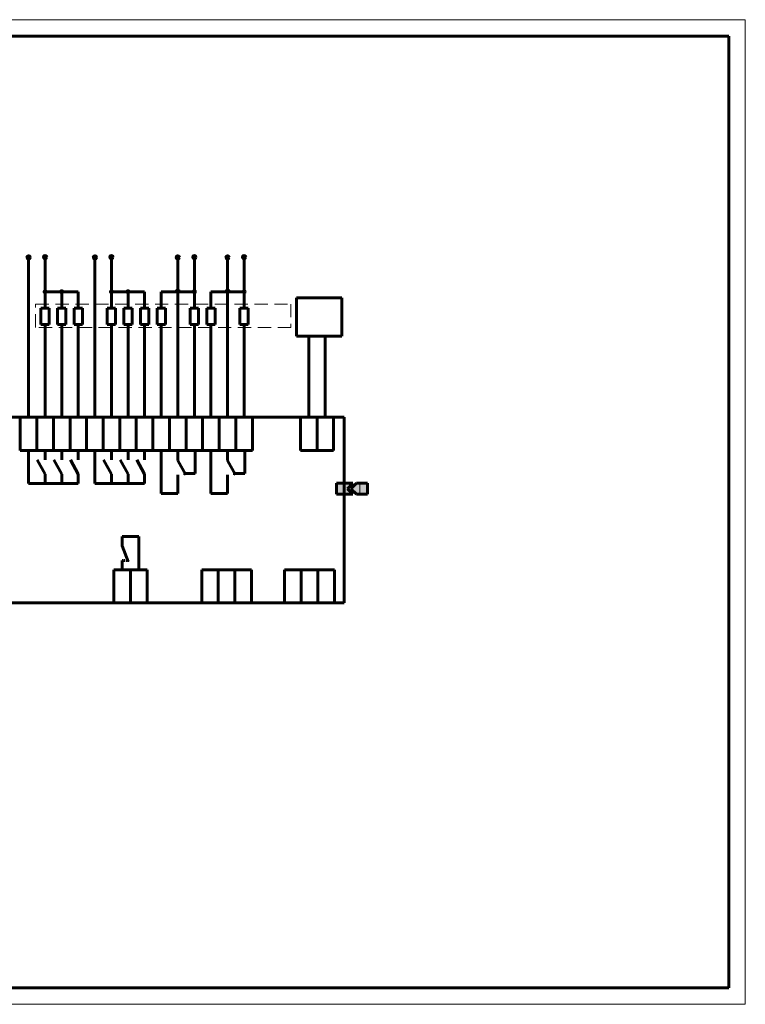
# Model space of a CAD drawing. Header units: millimetres. Extents: x 0 to 1680, y 0 to 297.
# Tile 12 of 12: x 1461 to 1680, y 0 to 297. Entities that reach past the tile are written whole.
import ezdxf

# ---------------------------------------------------------------- set-up
doc = ezdxf.new("R2010")
doc.units = ezdxf.units.MM
for name, pattern in [('K5LT_AUXILIARY', [0]), ('K5LT_BASIC', [0]), ('K5LT_DASHED', [6, 4, -2]), ('K5LT_THIN', [0])]:
    doc.linetypes.add(name, pattern=pattern)
doc.layers.add('Системный слой (1)', color=7, linetype='Continuous', true_color=0x909090)

# ---------------------------------------------------------------- blocks, each defined once
blk = doc.blocks.new('U24')
at = {"layer": 'Системный слой (1)', "color": 5, "linetype": 'K5LT_BASIC', "lineweight": 60, "true_color": 0x0000ff}
for p, q in [((1391.41, 177.08), (1559.03, 177.08)), ((1391.41, 121.08), (1391.41, 177.08)), ((1559.03, 177.08), (1559.03, 121.08)), ((1559.03, 121.08), (1391.41, 121.08))]:
    blk.add_line(p, q, dxfattribs=at)
blk = doc.blocks.new('U34')
at = {"layer": 'Системный слой (1)', "color": 5, "linetype": 'K5LT_BASIC', "lineweight": 60, "true_color": 0x0000ff}
for p, q in [((1461.36, 177.08), (1466.36, 177.08)), ((1461.36, 167.08), (1461.36, 177.08)), ((1466.36, 177.08), (1466.36, 167.08)), ((1466.36, 167.08), (1461.36, 167.08))]:
    blk.add_line(p, q, dxfattribs=at)
blk = doc.blocks.new('U35')
at = {"layer": 'Системный слой (1)', "color": 5, "linetype": 'K5LT_BASIC', "lineweight": 60, "true_color": 0x0000ff}
for p, q in [((1466.36, 177.08), (1471.36, 177.08)), ((1466.36, 167.08), (1466.36, 177.08)), ((1471.36, 177.08), (1471.36, 167.08)), ((1471.36, 167.08), (1466.36, 167.08))]:
    blk.add_line(p, q, dxfattribs=at)
blk = doc.blocks.new('U36')
at = {"layer": 'Системный слой (1)', "color": 5, "linetype": 'K5LT_BASIC', "lineweight": 60, "true_color": 0x0000ff}
for p, q in [((1471.36, 177.08), (1476.36, 177.08)), ((1471.36, 167.08), (1471.36, 177.08)), ((1476.36, 177.08), (1476.36, 167.08)), ((1476.36, 167.08), (1471.36, 167.08))]:
    blk.add_line(p, q, dxfattribs=at)
blk = doc.blocks.new('U37')
at = {"layer": 'Системный слой (1)', "color": 5, "linetype": 'K5LT_BASIC', "lineweight": 60, "true_color": 0x0000ff}
for p, q in [((1476.36, 177.08), (1481.36, 177.08)), ((1476.36, 167.08), (1476.36, 177.08)), ((1481.36, 177.08), (1481.36, 167.08)), ((1481.36, 167.08), (1476.36, 167.08))]:
    blk.add_line(p, q, dxfattribs=at)
blk = doc.blocks.new('U38')
at = {"layer": 'Системный слой (1)', "color": 5, "linetype": 'K5LT_BASIC', "lineweight": 60, "true_color": 0x0000ff}
for p, q in [((1481.36, 177.08), (1486.36, 177.08)), ((1481.36, 167.08), (1481.36, 177.08)), ((1486.36, 177.08), (1486.36, 167.08)), ((1486.36, 167.08), (1481.36, 167.08))]:
    blk.add_line(p, q, dxfattribs=at)
blk = doc.blocks.new('U39')
at = {"layer": 'Системный слой (1)', "color": 5, "linetype": 'K5LT_BASIC', "lineweight": 60, "true_color": 0x0000ff}
for p, q in [((1486.36, 177.08), (1491.36, 177.08)), ((1486.36, 167.08), (1486.36, 177.08)), ((1491.36, 177.08), (1491.36, 167.08)), ((1491.36, 167.08), (1486.36, 167.08))]:
    blk.add_line(p, q, dxfattribs=at)
blk = doc.blocks.new('U40')
at = {"layer": 'Системный слой (1)', "color": 5, "linetype": 'K5LT_BASIC', "lineweight": 60, "true_color": 0x0000ff}
for p, q in [((1491.36, 177.08), (1496.36, 177.08)), ((1491.36, 167.08), (1491.36, 177.08)), ((1496.36, 177.08), (1496.36, 167.08)), ((1496.36, 167.08), (1491.36, 167.08))]:
    blk.add_line(p, q, dxfattribs=at)
blk = doc.blocks.new('U41')
at = {"layer": 'Системный слой (1)', "color": 5, "linetype": 'K5LT_BASIC', "lineweight": 60, "true_color": 0x0000ff}
for p, q in [((1496.36, 177.08), (1501.36, 177.08)), ((1496.36, 167.08), (1496.36, 177.08)), ((1501.36, 177.08), (1501.36, 167.08)), ((1501.36, 167.08), (1496.36, 167.08))]:
    blk.add_line(p, q, dxfattribs=at)
blk = doc.blocks.new('U42')
at = {"layer": 'Системный слой (1)', "color": 5, "linetype": 'K5LT_BASIC', "lineweight": 60, "true_color": 0x0000ff}
for p, q in [((1501.36, 177.08), (1506.36, 177.08)), ((1501.36, 167.08), (1501.36, 177.08)), ((1506.36, 177.08), (1506.36, 167.08)), ((1506.36, 167.08), (1501.36, 167.08))]:
    blk.add_line(p, q, dxfattribs=at)
blk = doc.blocks.new('U43')
at = {"layer": 'Системный слой (1)', "color": 5, "linetype": 'K5LT_BASIC', "lineweight": 60, "true_color": 0x0000ff}
for p, q in [((1506.36, 177.08), (1511.36, 177.08)), ((1506.36, 167.08), (1506.36, 177.08)), ((1511.36, 177.08), (1511.36, 167.08)), ((1511.36, 167.08), (1506.36, 167.08))]:
    blk.add_line(p, q, dxfattribs=at)
blk = doc.blocks.new('U44')
at = {"layer": 'Системный слой (1)', "color": 5, "linetype": 'K5LT_BASIC', "lineweight": 60, "true_color": 0x0000ff}
for p, q in [((1511.36, 177.08), (1516.36, 177.08)), ((1511.36, 167.08), (1511.36, 177.08)), ((1516.36, 177.08), (1516.36, 167.08)), ((1516.36, 167.08), (1511.36, 167.08))]:
    blk.add_line(p, q, dxfattribs=at)
blk = doc.blocks.new('U45')
at = {"layer": 'Системный слой (1)', "color": 5, "linetype": 'K5LT_BASIC', "lineweight": 60, "true_color": 0x0000ff}
for p, q in [((1516.36, 177.08), (1521.36, 177.08)), ((1516.36, 167.08), (1516.36, 177.08)), ((1521.36, 177.08), (1521.36, 167.08)), ((1521.36, 167.08), (1516.36, 167.08))]:
    blk.add_line(p, q, dxfattribs=at)
blk = doc.blocks.new('U46')
at = {"layer": 'Системный слой (1)', "color": 5, "linetype": 'K5LT_BASIC', "lineweight": 60, "true_color": 0x0000ff}
for p, q in [((1521.36, 177.08), (1526.36, 177.08)), ((1521.36, 167.08), (1521.36, 177.08)), ((1526.36, 177.08), (1526.36, 167.08)), ((1526.36, 167.08), (1521.36, 167.08))]:
    blk.add_line(p, q, dxfattribs=at)
blk = doc.blocks.new('U47')
at = {"layer": 'Системный слой (1)', "color": 5, "linetype": 'K5LT_BASIC', "lineweight": 60, "true_color": 0x0000ff}
for p, q in [((1526.36, 177.08), (1531.36, 177.08)), ((1526.36, 167.08), (1526.36, 177.08)), ((1531.36, 177.08), (1531.36, 167.08)), ((1531.36, 167.08), (1526.36, 167.08))]:
    blk.add_line(p, q, dxfattribs=at)
blk = doc.blocks.new('U48')
at = {"layer": 'Системный слой (1)', "color": 5, "linetype": 'K5LT_BASIC', "lineweight": 60, "true_color": 0x0000ff}
for p, q in [((1516.07, 131.08), (1521.07, 131.08)), ((1516.07, 121.08), (1516.07, 131.08)), ((1521.07, 131.08), (1521.07, 121.08)), ((1521.07, 121.08), (1516.07, 121.08))]:
    blk.add_line(p, q, dxfattribs=at)
blk = doc.blocks.new('U49')
at = {"layer": 'Системный слой (1)', "color": 5, "linetype": 'K5LT_BASIC', "lineweight": 60, "true_color": 0x0000ff}
for p, q in [((1521.07, 131.08), (1526.07, 131.08)), ((1521.07, 121.08), (1521.07, 131.08)), ((1526.07, 131.08), (1526.07, 121.08)), ((1526.07, 121.08), (1521.07, 121.08))]:
    blk.add_line(p, q, dxfattribs=at)
blk = doc.blocks.new('U50')
at = {"layer": 'Системный слой (1)', "color": 5, "linetype": 'K5LT_BASIC', "lineweight": 60, "true_color": 0x0000ff}
for p, q in [((1526.07, 131.08), (1531.07, 131.08)), ((1526.07, 121.08), (1526.07, 131.08)), ((1531.07, 131.08), (1531.07, 121.08)), ((1531.07, 121.08), (1526.07, 121.08))]:
    blk.add_line(p, q, dxfattribs=at)
blk = doc.blocks.new('U51')
at = {"layer": 'Системный слой (1)', "color": 5, "linetype": 'K5LT_BASIC', "lineweight": 60, "true_color": 0x0000ff}
for p, q in [((1541.07, 131.08), (1546.07, 131.08)), ((1541.07, 121.08), (1541.07, 131.08)), ((1546.07, 131.08), (1546.07, 121.08)), ((1546.07, 121.08), (1541.07, 121.08))]:
    blk.add_line(p, q, dxfattribs=at)
blk = doc.blocks.new('U52')
at = {"layer": 'Системный слой (1)', "color": 5, "linetype": 'K5LT_BASIC', "lineweight": 60, "true_color": 0x0000ff}
for p, q in [((1546.07, 131.08), (1551.07, 131.08)), ((1546.07, 121.08), (1546.07, 131.08)), ((1551.07, 131.08), (1551.07, 121.08)), ((1551.07, 121.08), (1546.07, 121.08))]:
    blk.add_line(p, q, dxfattribs=at)
blk = doc.blocks.new('U53')
at = {"layer": 'Системный слой (1)', "color": 5, "linetype": 'K5LT_BASIC', "lineweight": 60, "true_color": 0x0000ff}
for p, q in [((1551.07, 131.08), (1556.07, 131.08)), ((1551.07, 121.08), (1551.07, 131.08)), ((1556.07, 131.08), (1556.07, 121.08)), ((1556.07, 121.08), (1551.07, 121.08))]:
    blk.add_line(p, q, dxfattribs=at)
blk = doc.blocks.new('U54')
at = {"layer": 'Системный слой (1)', "color": 5, "linetype": 'K5LT_BASIC', "lineweight": 60, "true_color": 0x0000ff}
for p, q in [((1489.61, 131.08), (1494.61, 131.08)), ((1489.61, 121.08), (1489.61, 131.08)), ((1494.61, 131.08), (1494.61, 121.08)), ((1494.61, 121.08), (1489.61, 121.08))]:
    blk.add_line(p, q, dxfattribs=at)
blk = doc.blocks.new('U55')
at = {"layer": 'Системный слой (1)', "color": 5, "linetype": 'K5LT_BASIC', "lineweight": 60, "true_color": 0x0000ff}
for p, q in [((1494.61, 131.08), (1499.61, 131.08)), ((1494.61, 121.08), (1494.61, 131.08)), ((1499.61, 131.08), (1499.61, 121.08)), ((1499.61, 121.08), (1494.61, 121.08))]:
    blk.add_line(p, q, dxfattribs=at)
blk = doc.blocks.new('U58')
at = {"layer": 'Системный слой (1)', "color": 5, "linetype": 'K5LT_BASIC', "lineweight": 60, "true_color": 0x0000ff}
for p, q in [((1470.11, 210.01), (1467.61, 210.01)), ((1467.61, 210.01), (1467.61, 205.01)), ((1470.11, 205.01), (1470.11, 210.01)), ((1467.61, 205.01), (1470.11, 205.01))]:
    blk.add_line(p, q, dxfattribs=at)
blk = doc.blocks.new('U59')
at = {"layer": 'Системный слой (1)', "color": 5, "linetype": 'K5LT_BASIC', "lineweight": 60, "true_color": 0x0000ff}
for p, q in [((1475.11, 210.01), (1472.61, 210.01)), ((1472.61, 210.01), (1472.61, 205.01)), ((1475.11, 205.01), (1475.11, 210.01)), ((1472.61, 205.01), (1475.11, 205.01))]:
    blk.add_line(p, q, dxfattribs=at)
blk = doc.blocks.new('U60')
at = {"layer": 'Системный слой (1)', "color": 5, "linetype": 'K5LT_BASIC', "lineweight": 60, "true_color": 0x0000ff}
for p, q in [((1480.11, 210.01), (1477.61, 210.01)), ((1477.61, 210.01), (1477.61, 205.01)), ((1480.11, 205.01), (1480.11, 210.01)), ((1477.61, 205.01), (1480.11, 205.01))]:
    blk.add_line(p, q, dxfattribs=at)
blk = doc.blocks.new('U61')
at = {"layer": 'Системный слой (1)', "color": 5, "linetype": 'K5LT_BASIC', "lineweight": 60, "true_color": 0x0000ff}
for p, q in [((1490.11, 210.01), (1487.61, 210.01)), ((1487.61, 210.01), (1487.61, 205.01)), ((1490.11, 205.01), (1490.11, 210.01)), ((1487.61, 205.01), (1490.11, 205.01))]:
    blk.add_line(p, q, dxfattribs=at)
blk = doc.blocks.new('U62')
at = {"layer": 'Системный слой (1)', "color": 5, "linetype": 'K5LT_BASIC', "lineweight": 60, "true_color": 0x0000ff}
for p, q in [((1495.11, 210.01), (1492.61, 210.01)), ((1492.61, 210.01), (1492.61, 205.01)), ((1495.11, 205.01), (1495.11, 210.01)), ((1492.61, 205.01), (1495.11, 205.01))]:
    blk.add_line(p, q, dxfattribs=at)
blk = doc.blocks.new('U63')
at = {"layer": 'Системный слой (1)', "color": 5, "linetype": 'K5LT_BASIC', "lineweight": 60, "true_color": 0x0000ff}
for p, q in [((1500.11, 210.01), (1497.61, 210.01)), ((1497.61, 210.01), (1497.61, 205.01)), ((1500.11, 205.01), (1500.11, 210.01)), ((1497.61, 205.01), (1500.11, 205.01))]:
    blk.add_line(p, q, dxfattribs=at)
blk = doc.blocks.new('U64')
at = {"layer": 'Системный слой (1)', "color": 5, "linetype": 'K5LT_BASIC', "lineweight": 60, "true_color": 0x0000ff}
for p, q in [((1515.11, 210.01), (1512.61, 210.01)), ((1512.61, 210.01), (1512.61, 205.01)), ((1515.11, 205.01), (1515.11, 210.01)), ((1512.61, 205.01), (1515.11, 205.01))]:
    blk.add_line(p, q, dxfattribs=at)
blk = doc.blocks.new('U65')
at = {"layer": 'Системный слой (1)', "color": 5, "linetype": 'K5LT_BASIC', "lineweight": 60, "true_color": 0x0000ff}
for p, q in [((1505.11, 210.01), (1502.61, 210.01)), ((1502.61, 210.01), (1502.61, 205.01)), ((1505.11, 205.01), (1505.11, 210.01)), ((1502.61, 205.01), (1505.11, 205.01))]:
    blk.add_line(p, q, dxfattribs=at)
blk = doc.blocks.new('U66')
at = {"layer": 'Системный слой (1)', "color": 5, "linetype": 'K5LT_BASIC', "lineweight": 60, "true_color": 0x0000ff}
for p, q in [((1530.11, 210.01), (1527.61, 210.01)), ((1527.61, 210.01), (1527.61, 205.01)), ((1530.11, 205.01), (1530.11, 210.01)), ((1527.61, 205.01), (1530.11, 205.01))]:
    blk.add_line(p, q, dxfattribs=at)
blk = doc.blocks.new('U67')
at = {"layer": 'Системный слой (1)', "color": 5, "linetype": 'K5LT_BASIC', "lineweight": 60, "true_color": 0x0000ff}
for p, q in [((1520.11, 210.01), (1517.61, 210.01)), ((1517.61, 210.01), (1517.61, 205.01)), ((1520.11, 205.01), (1520.11, 210.01)), ((1517.61, 205.01), (1520.11, 205.01))]:
    blk.add_line(p, q, dxfattribs=at)
blk = doc.blocks.new('U68')
at = {"layer": 'Системный слой (1)', "color": 5, "linetype": 'K5LT_BASIC', "lineweight": 60, "true_color": 0x0000ff}
for p, q in [((1545.85, 177.08), (1550.85, 177.08)), ((1545.85, 167.08), (1545.85, 177.08)), ((1550.85, 177.08), (1550.85, 167.08)), ((1550.85, 167.08), (1545.85, 167.08))]:
    blk.add_line(p, q, dxfattribs=at)
blk = doc.blocks.new('U69')
at = {"layer": 'Системный слой (1)', "color": 5, "linetype": 'K5LT_BASIC', "lineweight": 60, "true_color": 0x0000ff}
for p, q in [((1550.85, 177.08), (1555.85, 177.08)), ((1550.85, 167.08), (1550.85, 177.08)), ((1555.85, 177.08), (1555.85, 167.08)), ((1555.85, 167.08), (1550.85, 167.08))]:
    blk.add_line(p, q, dxfattribs=at)
blk = doc.blocks.new('U70')
at = {"layer": 'Системный слой (1)', "color": 5, "linetype": 'K5LT_BASIC', "lineweight": 60, "true_color": 0x0000ff}
for p, q in [((1544.61, 213.07), (1558.29, 213.07)), ((1544.61, 201.51), (1544.61, 213.07)), ((1558.29, 213.07), (1558.29, 201.51)), ((1558.29, 201.51), (1544.61, 201.51))]:
    blk.add_line(p, q, dxfattribs=at)
blk = doc.blocks.new('U71')
at = {"layer": 'Системный слой (1)', "color": 5, "linetype": 'K5LT_BASIC', "lineweight": 60, "true_color": 0x0000ff}
for p, q in [((1544.61, 213.07), (1558.29, 213.07)), ((1544.61, 201.51), (1544.61, 213.07)), ((1558.29, 213.07), (1558.29, 201.51)), ((1558.29, 201.51), (1544.61, 201.51))]:
    blk.add_line(p, q, dxfattribs=at)
blk = doc.blocks.new('U72')
at = {"layer": 'Системный слой (1)', "color": 7, "linetype": 'K5LT_DASHED', "lineweight": 18}
for p, q in [((1465.99, 211.23), (1543, 211.23)), ((1465.99, 204.16), (1465.99, 211.23)), ((1543, 211.23), (1543, 204.16)), ((1543, 204.16), (1465.99, 204.16))]:
    blk.add_line(p, q, dxfattribs=at)
blk = doc.blocks.new('U185')
at = {"layer": 'Системный слой (1)', "true_color": 0xffffff}
blk.add_hatch(color=7, dxfattribs=at).paths.add_polyline_path([(1561.69, 153.86), (1560.03, 155.53), (1561.69, 157.19), (1556.69, 157.19), (1556.69, 153.86)])
at = {"layer": 'Системный слой (1)', "color": 5, "linetype": 'K5LT_BASIC', "lineweight": 60, "true_color": 0x0000ff}
for p, q in [((1561.69, 157.19), (1556.69, 157.19)), ((1556.69, 157.19), (1556.69, 153.86)), ((1560.03, 155.53), (1561.69, 157.19)), ((1561.69, 153.86), (1560.03, 155.53)), ((1556.69, 153.86), (1561.69, 153.86))]:
    blk.add_line(p, q, dxfattribs=at)
at = {"layer": 'Системный слой (1)', "color": 9, "linetype": 'K5LT_AUXILIARY', "lineweight": 18, "true_color": 0xdca5c1}
blk.add_line((1559.03, 153.86), (1559.03, 157.19), dxfattribs=at)
blk = doc.blocks.new('U186')
at = {"layer": 'Системный слой (1)', "true_color": 0xffffff}
blk.add_hatch(color=7, dxfattribs=at).paths.add_polyline_path([(1566.04, 153.86), (1566.04, 157.19), (1562.71, 157.19), (1561.04, 155.53), (1562.71, 153.86)])
at = {"layer": 'Системный слой (1)', "color": 5, "linetype": 'K5LT_BASIC', "lineweight": 60, "true_color": 0x0000ff}
for p, q in [((1562.71, 157.19), (1561.04, 155.53)), ((1561.04, 155.53), (1562.71, 153.86)), ((1566.04, 157.19), (1562.71, 157.19)), ((1566.04, 153.86), (1566.04, 157.19)), ((1562.71, 153.86), (1566.04, 153.86))]:
    blk.add_line(p, q, dxfattribs=at)
at = {"layer": 'Системный слой (1)', "color": 9, "linetype": 'K5LT_AUXILIARY', "lineweight": 18, "true_color": 0xdca5c1}
blk.add_line((1563.71, 153.86), (1563.71, 157.19), dxfattribs=at)
blk = doc.blocks.new('U271')
at = {"color": 7, "linetype": 'K5LT_THIN', "lineweight": 18}
for p, q in [((1260, 0), (1260, 297)), ((1260, 297), (1680, 297)), ((1680, 297), (1680, 0)), ((1680, 0), (1260, 0))]:
    blk.add_line(p, q, dxfattribs=at)
at = {"color": 5, "linetype": 'K5LT_BASIC', "lineweight": 60, "true_color": 0x0000ff}
for p, q in [((1280, 5), (1280, 292)), ((1280, 292), (1675, 292)), ((1675, 292), (1675, 5)), ((1675, 5), (1280, 5))]:
    blk.add_line(p, q, dxfattribs=at)

msp = doc.modelspace()

# ---------------------------------------------------------------- hatches: boundary and pattern name
at = {"layer": 'Системный слой (1)'}
for points in [[(1469.18, 214.94), (1469.08, 215.17), (1468.86, 215.26), (1468.63, 215.17), (1468.54, 214.94), (1468.63, 214.71), (1468.86, 214.62), (1469.08, 214.71)], [(1469.18, 214.94), (1469.08, 215.17), (1468.86, 215.26), (1468.63, 215.17), (1468.54, 214.94), (1468.63, 214.71), (1468.86, 214.62), (1469.08, 214.71)], [(1474.18, 214.94), (1474.08, 215.17), (1473.86, 215.26), (1473.63, 215.17), (1473.54, 214.94), (1473.63, 214.71), (1473.86, 214.62), (1474.08, 214.71)], [(1474.18, 214.94), (1474.08, 215.17), (1473.86, 215.26), (1473.63, 215.17), (1473.54, 214.94), (1473.63, 214.71), (1473.86, 214.62), (1474.08, 214.71)], [(1489.18, 214.94), (1489.08, 215.17), (1488.86, 215.26), (1488.63, 215.17), (1488.54, 214.94), (1488.63, 214.71), (1488.86, 214.62), (1489.08, 214.71)], [(1489.18, 214.94), (1489.08, 215.17), (1488.86, 215.26), (1488.63, 215.17), (1488.54, 214.94), (1488.63, 214.71), (1488.86, 214.62), (1489.08, 214.71)], [(1494.18, 214.94), (1494.08, 215.17), (1493.86, 215.26), (1493.63, 215.17), (1493.54, 214.94), (1493.63, 214.71), (1493.86, 214.62), (1494.08, 214.71)], [(1494.18, 214.94), (1494.08, 215.17), (1493.86, 215.26), (1493.63, 215.17), (1493.54, 214.94), (1493.63, 214.71), (1493.86, 214.62), (1494.08, 214.71)], [(1514.18, 214.94), (1514.08, 215.17), (1513.86, 215.26), (1513.63, 215.17), (1513.54, 214.94), (1513.63, 214.71), (1513.86, 214.62), (1514.08, 214.71)], [(1514.18, 214.94), (1514.08, 215.17), (1513.86, 215.26), (1513.63, 215.17), (1513.54, 214.94), (1513.63, 214.71), (1513.86, 214.62), (1514.08, 214.71)], [(1529.18, 214.94), (1529.08, 215.17), (1528.86, 215.26), (1528.63, 215.17), (1528.54, 214.94), (1528.63, 214.71), (1528.86, 214.62), (1529.08, 214.71)], [(1529.18, 214.94), (1529.08, 215.17), (1528.86, 215.26), (1528.63, 215.17), (1528.54, 214.94), (1528.63, 214.71), (1528.86, 214.62), (1529.08, 214.71)]]:
    msp.add_hatch(color=7, dxfattribs=at).paths.add_polyline_path(points)

# ---------------------------------------------------------------- linework, layer by layer
at = {"layer": 'Системный слой (1)', "color": 5, "linetype": 'K5LT_BASIC', "lineweight": 60, "true_color": 0x0000ff}
for p, q in [((1463.37, 224.82), (1464.34, 225.79)), ((1468.37, 224.9), (1469.34, 225.87)), ((1483.37, 224.82), (1484.34, 225.79)), ((1488.37, 224.9), (1489.34, 225.87)), ((1508.37, 224.82), (1509.34, 225.79)), ((1513.37, 224.9), (1514.34, 225.87)), ((1523.37, 224.82), (1524.34, 225.79)), ((1528.37, 224.9), (1529.34, 225.87)), ((1463.86, 177.08), (1463.86, 224.82)), ((1468.86, 210.01), (1468.86, 224.9)), ((1483.86, 177.08), (1483.86, 224.82)), ((1488.86, 210.01), (1488.86, 224.9)), ((1508.86, 177.08), (1508.86, 224.82)), ((1513.86, 210.01), (1513.86, 224.9)), ((1523.86, 177.08), (1523.86, 224.82)), ((1528.86, 210.01), (1528.86, 224.9)), ((1468.86, 214.94), (1478.86, 214.94)), ((1473.86, 210.01), (1473.86, 215.26)), ((1478.86, 210.01), (1478.86, 214.94)), ((1488.86, 214.94), (1498.86, 214.94)), ((1493.86, 210.01), (1493.86, 215.26)), ((1498.86, 210.01), (1498.86, 214.94)), ((1503.86, 210.01), (1503.86, 214.94)), ((1503.86, 214.94), (1508.35, 214.94)), ((1509.36, 214.94), (1513.54, 214.94)), ((1513.86, 214.62), (1513.54, 214.94)), ((1518.86, 210.01), (1518.86, 214.94)), ((1518.86, 214.94), (1523.35, 214.94)), ((1524.36, 214.94), (1528.54, 214.94)), ((1528.86, 214.62), (1528.54, 214.94)), ((1468.86, 190.62), (1468.86, 205.01)), ((1473.86, 190.62), (1473.86, 205.01)), ((1478.86, 190.62), (1478.86, 205.01)), ((1488.86, 190.62), (1488.86, 205.01)), ((1493.86, 190.62), (1493.86, 205.01)), ((1498.86, 190.62), (1498.86, 205.01)), ((1503.86, 190.62), (1503.86, 205.01)), ((1513.86, 190.62), (1513.86, 205.01)), ((1518.86, 190.62), (1518.86, 205.01)), ((1528.86, 190.62), (1528.86, 205.01)), ((1548.35, 177.08), (1548.35, 201.51)), ((1553.35, 177.08), (1553.35, 201.51)), ((1513.86, 177.08), (1513.86, 193.33)), ((1528.86, 177.08), (1528.86, 193.33)), ((1468.86, 177.08), (1468.86, 190.62)), ((1473.86, 177.08), (1473.86, 190.62)), ((1478.86, 177.08), (1478.86, 190.62)), ((1488.86, 177.08), (1488.86, 190.62)), ((1493.86, 177.08), (1493.86, 190.62)), ((1498.86, 177.08), (1498.86, 190.62)), ((1503.86, 177.08), (1503.86, 190.62)), ((1518.86, 177.08), (1518.86, 190.62)), ((1463.86, 167.08), (1463.86, 157.08)), ((1468.86, 164.27), (1468.86, 167.08)), ((1473.86, 164.27), (1473.86, 167.08)), ((1478.86, 164.27), (1478.86, 167.08)), ((1483.86, 167.08), (1483.86, 157.08)), ((1488.86, 164.27), (1488.86, 167.08)), ((1493.86, 164.27), (1493.86, 167.08)), ((1498.86, 164.27), (1498.86, 167.08)), ((1503.86, 167.08), (1503.86, 154.08)), ((1508.88, 167.08), (1508.88, 164.08)), ((1514.07, 160.1), (1514.07, 167.1)), ((1518.86, 167.08), (1518.86, 154.08)), ((1523.88, 167.08), (1523.88, 164.08)), ((1529.07, 160.1), (1529.07, 167.1)), ((1468.86, 159.88), (1466.47, 164.27)), ((1473.86, 159.88), (1471.47, 164.27)), ((1478.86, 159.88), (1476.47, 164.27)), ((1488.86, 159.88), (1486.47, 164.27)), ((1493.86, 159.88), (1491.47, 164.27)), ((1498.86, 159.88), (1496.47, 164.27)), ((1508.88, 164.08), (1511.27, 159.69)), ((1523.88, 164.08), (1526.27, 159.69)), ((1468.86, 157.08), (1468.86, 159.88)), ((1473.86, 157.08), (1473.86, 159.88)), ((1478.86, 157.08), (1478.86, 159.88)), ((1488.86, 157.08), (1488.86, 159.88)), ((1493.86, 157.08), (1493.86, 159.88)), ((1498.86, 157.08), (1498.86, 159.88)), ((1508.88, 159.69), (1508.88, 154.08)), ((1510.57, 160.1), (1514.07, 160.1)), ((1523.88, 159.69), (1523.88, 154.08)), ((1525.57, 160.1), (1529.07, 160.1)), ((1463.86, 157.08), (1478.86, 157.08)), ((1483.86, 157.08), (1498.86, 157.08)), ((1503.86, 154.08), (1508.88, 154.08)), ((1518.86, 154.08), (1523.88, 154.08)), ((1492.11, 141.08), (1492.11, 138.27)), ((1497.11, 141.08), (1492.11, 141.08)), ((1497.11, 131.08), (1497.11, 141.08)), ((1492.11, 138.27), (1493.87, 133.56)), ((1492.11, 133.88), (1492.11, 131.08)), ((1492.11, 133.88), (1492.36, 133.88)), ((1492.62, 133.88), (1492.91, 133.88)), ((1493.19, 133.88), (1493.51, 133.88)), ((1493.67, 133.88), (1494.07, 133.88))]:
    msp.add_line(p, q, dxfattribs=at)
for centre, radius in [((1463.86, 225.3), 0.486), ((1468.86, 225.38), 0.486), ((1483.86, 225.3), 0.486), ((1488.86, 225.38), 0.486), ((1508.86, 225.3), 0.486), ((1513.86, 225.38), 0.486), ((1523.86, 225.3), 0.486), ((1528.86, 225.38), 0.486), ((1468.86, 214.94), 0.32), ((1468.86, 214.94), 0.32), ((1473.86, 214.94), 0.32), ((1473.86, 214.94), 0.32), ((1488.86, 214.94), 0.32), ((1488.86, 214.94), 0.32), ((1493.86, 214.94), 0.32), ((1493.86, 214.94), 0.32), ((1513.86, 214.94), 0.32), ((1513.86, 214.94), 0.32), ((1528.86, 214.94), 0.32), ((1528.86, 214.94), 0.32)]:
    msp.add_circle(centre, radius, dxfattribs=at)
for centre in [(1508.86, 214.94), (1523.86, 214.94)]:
    msp.add_arc(centre, 0.505, 0, 180, dxfattribs=at)

# ---------------------------------------------------------------- block references
msp.add_blockref('U271', (0, 0))
at = {"layer": 'Системный слой (1)'}
for name in ['U72', 'U70', 'U71', 'U58', 'U59', 'U60', 'U61', 'U62', 'U63', 'U65', 'U64', 'U67', 'U66', 'U24', 'U34', 'U35', 'U36', 'U37', 'U38', 'U39', 'U40', 'U41', 'U42', 'U43', 'U44', 'U45', 'U46', 'U47', 'U68', 'U69', 'U185', 'U186', 'U54', 'U55', 'U48', 'U49', 'U50', 'U51', 'U52', 'U53']:
    msp.add_blockref(name, (0, 0), dxfattribs=at)

doc.saveas('drawing.dxf')
